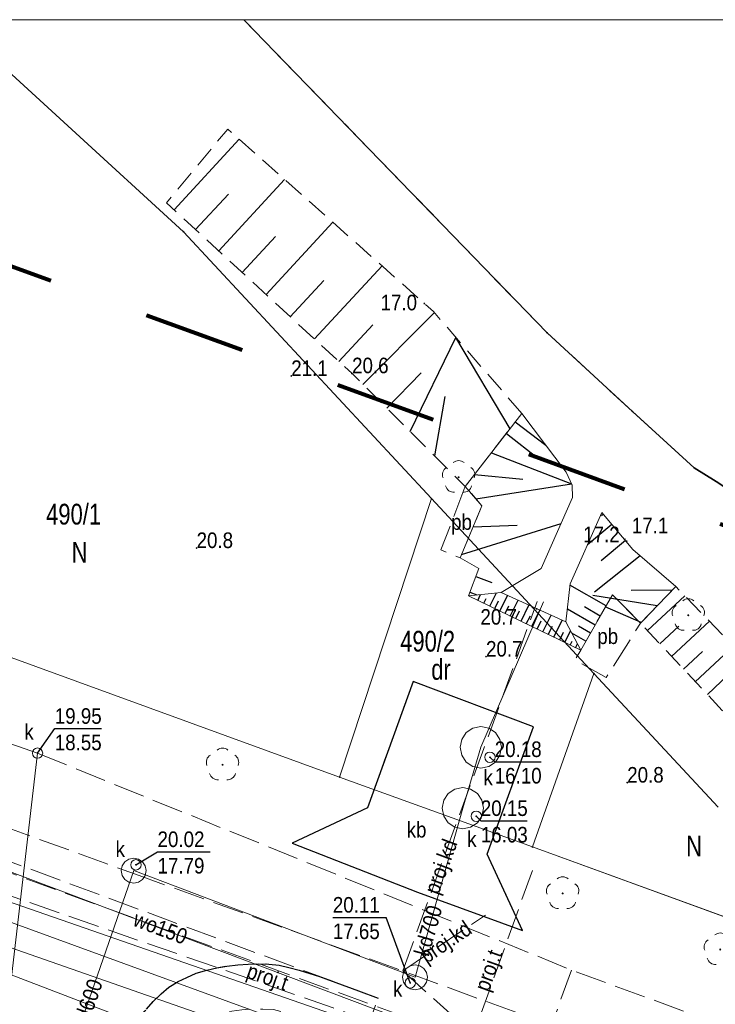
# Model space of a CAD drawing. Header units: metres. Extents: x 5490589 to 5490956, y 5935138 to 5935420.
# Tile 21 of 37: x 5490707 to 5490741, y 5935373 to 5935420. Entities that reach past the tile are written whole.
import ezdxf
from ezdxf.enums import TextEntityAlignment as Align

# ---------------------------------------------------------------- set-up
doc = ezdxf.new("R2010")
doc.units = ezdxf.units.M
doc.header["$MEASUREMENT"] = 0
for name, pattern in [('1.0_0.5', [1.5, 1, -0.5]), ('1.5_0.5', [2, 1.5, -0.5]), ('1.5_1.0', [2.5, 1.5, -1]), ('218-1000', [1.4, 0.7, -0.7]), ('219-500', [0]), ('egug-500', [0])]:
    doc.linetypes.add(name, pattern=pattern)
doc.layers.get('0').update_dxf_attribs({"color": 2, "linetype": 'CONTINUOUS', "lineweight": 5})
for name, color, linetype in [('000 Inne (niezydentyfikowane)', 7, 'CONTINUOUS'), ('203-punkt graniczny', 7, 'CONTINUOUS'), ('210-oznaczenie konturu użytku gruntowego', 7, 'CONTINUOUS'), ('211-numer działki ewidencyjnej', 7, 'CONTINUOUS'), ('216-obręb ewidencyjny', 7, 'CONTINUOUS'), ('218-kontur użytku gruntowego', 7, 'CONTINUOUS'), ('219-działka ewidencyjna', 7, 'CONTINUOUS'), ('chodnik', 7, 'CONTINUOUS'), ('drzewo liściaste', 7, 'CONTINUOUS'), ('jezdnia', 7, 'CONTINUOUS'), ('komora podziemna', 7, 'CONTINUOUS'), ('krawężnik', 7, 'CONTINUOUS'), ('obszar utwardzony', 7, 'CONTINUOUS'), ('obszar utwardzony-Atr17', 7, 'CONTINUOUS'), ('pikieta naturalna', 7, 'CONTINUOUS'), ('pikieta naturalna-Atr2', 7, 'CONTINUOUS'), ('przewód elektroenergetyczny podziemny', 7, 'CONTINUOUS'), ('przewód kanalizacyjny', 7, 'CONTINUOUS'), ('przewód kanalizacyjny - ob. projektowany', 7, 'CONTINUOUS'), ('przewód kanalizacyjny - ob. projektowany-Atr1', 7, 'CONTINUOUS'), ('przewód kanalizacyjny-Atr1', 7, 'CONTINUOUS'), ('przewód telekomunikacyjny podziemny', 7, 'CONTINUOUS'), ('przewód telekomunikacyjny podziemny - ob. projektowany', 7, 'CONTINUOUS'), ('przewód telekomunikacyjny podziemny - ob. projektowany-Atr1', 7, 'CONTINUOUS'), ('przewód wodociągowy', 7, 'CONTINUOUS'), ('przewód wodociągowy - ob. projektowany', 7, 'CONTINUOUS'), ('przewód wodociągowy-Atr1', 7, 'CONTINUOUS'), ('rzędna', 7, 'CONTINUOUS'), ('rzędna-Atr2', 7, 'CONTINUOUS'), ('rzędna-Atr3', 7, 'CONTINUOUS'), ('skarpa nieumocniona', 7, 'CONTINUOUS'), ('skarpa umocniona', 7, 'CONTINUOUS'), ('studnia kanalizacyjna', 7, 'CONTINUOUS'), ('studnia kanalizacyjna-Atr17', 7, 'CONTINUOUS'), ('właz do komory lub kanału - okrągły', 7, 'CONTINUOUS'), ('właz do komory lub kanału - okrągły-Atr17', 7, 'CONTINUOUS')]:
    doc.layers.add(name, color=color, linetype=linetype)
doc.layers.add('zakres nowy', color=6, linetype='218-1000', lineweight=80)
doc.styles.get("Standard").update_dxf_attribs({"font": 'Working1250', "width": 0.75})

# ---------------------------------------------------------------- blocks, each defined once
blk = doc.blocks.new('203')
at = {"linetype": 'Continuous', "lineweight": 0}
h = blk.add_hatch(color=0, dxfattribs=at)
edge = h.paths.add_edge_path()
edge.add_arc((0, 0), 0.045, 0, 360)
blk = doc.blocks.new('PW01')
at = {"linetype": 'Continuous', "lineweight": 13}
h = blk.add_hatch(color=0, dxfattribs=at)
edge = h.paths.add_edge_path()
edge.add_arc((0, 0), 0.045, 0, 360)
blk = doc.blocks.new('OP021')
at = {"linetype": 'Continuous', "lineweight": 13}
h = blk.add_hatch(color=0, dxfattribs=at)
edge = h.paths.add_edge_path()
edge.add_arc((0, 0), 0.05, 0, 360)
at = {"color": 0, "linetype": 'Continuous', "lineweight": 13}
for centre, start, end in [((0, 0.4), 49.272, 130.728), ((-0.38, 0.124), 121.308, 202.548), ((0.38, 0.124), 337.452, 58.692), ((-0.235, -0.324), 193.221, 274.871), ((0.235, -0.324), 265.129, 346.779)]:
    blk.add_arc(centre, 0.4, start, end, dxfattribs=at)
blk = doc.blocks.new('US22')
at = {"color": 0, "linetype": 'Continuous', "lineweight": 13}
blk.add_circle((0, 0), 0.25, dxfattribs=at)
blk = doc.blocks.new('US15')
at = {"color": 0, "linetype": 'Continuous', "lineweight": 13}
blk.add_circle((0, 0), 0.25, dxfattribs=at)

msp = doc.modelspace()

# ---------------------------------------------------------------- linework, layer by layer
at = {"color": 0, "linetype": 'Continuous'}
msp.add_lwpolyline([(5490588.808, 5935143.133), (5490955.689, 5935143.133), (5490955.689, 5935420.132), (5490588.808, 5935420.132)], close=True, dxfattribs=at)
at = {"layer": '000 Inne (niezydentyfikowane)', "color": 7, "linetype": 'Continuous', "lineweight": 25, "flags": 128}
for points in [[(5490714.53, 5935410.97), (5490717.66, 5935414.37)], [(5490716.68, 5935408.99), (5490719.84, 5935412.44)], [(5490715.56, 5935410.02), (5490717.14, 5935411.73)], [(5490718.96, 5935406.89), (5490722.17, 5935410.37)], [(5490717.81, 5935407.95), (5490719.41, 5935409.68)], [(5490721.29, 5935404.75), (5490724.54, 5935408.27)], [(5490720.12, 5935405.82), (5490721.74, 5935407.57)], [(5490723.62, 5935402.56), (5490727.07, 5935406.02)], [(5490722.46, 5935403.67), (5490724.1, 5935405.44)], [(5490725.9, 5935400.29), (5490728.09, 5935404.83)], [(5490730.71, 5935400.43), (5490728.09, 5935404.83)], [(5490724.77, 5935401.42), (5490726.43, 5935403.12)], [(5490727.08, 5935399.12), (5490727.58, 5935401.98)], [(5490730.96, 5935400.76), (5490732.43, 5935399.63)], [(5490730.53, 5935400.2), (5490732.1, 5935398.98)], [(5490729.81, 5935399.27), (5490733.67, 5935397.77)], [(5490728.99, 5935398.22), (5490731.33, 5935398)], [(5490729.06, 5935397.05), (5490733.67, 5935397.77)], [(5490735.2, 5935396.31), (5490735.11, 5935396.23)], [(5490728.37, 5935394.37), (5490733.17, 5935395.86)], [(5490728.93, 5935395.7), (5490731.05, 5935395.78)], [(5490735.61, 5935395.82), (5490734.44, 5935394.84)], [(5490736.26, 5935395.04), (5490735.09, 5935394.06)], [(5490736.97, 5935394.31), (5490734.78, 5935392.55)], [(5490729.06, 5935393.31), (5490729.83, 5935393.02)], [(5490735.34, 5935391.89), (5490733.59, 5935392.89)], [(5490728.77, 5935392.55), (5490729.11, 5935392.42)], [(5490729.15, 5935392.16), (5490729.28, 5935392.44)], [(5490729.74, 5935391.88), (5490730.05, 5935392.52)], [(5490730.22, 5935391.64), (5490730.58, 5935392.4)], [(5490737.79, 5935391.89), (5490734.7, 5935392.4)], [(5490738.52, 5935392.65), (5490736.54, 5935392.63)], [(5490737.33, 5935390.7), (5490739.13, 5935392.38)], [(5490729.44, 5935392.02), (5490729.56, 5935392.25)], [(5490729.97, 5935391.76), (5490730.15, 5935392.14)], [(5490730.47, 5935391.52), (5490730.65, 5935391.9)], [(5490730.72, 5935391.4), (5490731.09, 5935392.17)], [(5490731.24, 5935391.15), (5490731.61, 5935391.93)], [(5490730.98, 5935391.28), (5490731.17, 5935391.66)], [(5490731.49, 5935391.03), (5490731.69, 5935391.42)], [(5490731.76, 5935390.9), (5490732.14, 5935391.69)], [(5490732.29, 5935390.64), (5490732.68, 5935391.45)], [(5490734.81, 5935390.97), (5490733.47, 5935391.74)], [(5490735.05, 5935391.4), (5490734.29, 5935391.84)], [(5490737.02, 5935391.09), (5490735.29, 5935391.84)], [(5490732.02, 5935390.77), (5490732.21, 5935391.17)], [(5490732.82, 5935390.38), (5490733.22, 5935391.2)], [(5490738.49, 5935389.46), (5490740.31, 5935391.16)], [(5490732.55, 5935390.51), (5490732.75, 5935390.92)], [(5490733.1, 5935390.25), (5490733.28, 5935390.63)], [(5490733.35, 5935390.13), (5490733.62, 5935390.69)], [(5490734.36, 5935390.19), (5490733.68, 5935390.58)], [(5490734.58, 5935390.58), (5490734, 5935390.92)], [(5490737.92, 5935390.06), (5490738.83, 5935390.91)], [(5490733.61, 5935390), (5490733.7, 5935390.19)], [(5490733.86, 5935389.88), (5490733.95, 5935390.06)], [(5490739.63, 5935388.24), (5490741.5, 5935389.99)], [(5490739.06, 5935388.85), (5490739.97, 5935389.7)], [(5490740.21, 5935387.62), (5490741.22, 5935388.57)]]:
    msp.add_lwpolyline(points, dxfattribs=at)
at = {"layer": '216-obręb ewidencyjny', "color": 7, "linetype": '1.5_1.0', "lineweight": 35}
msp.add_lwpolyline([(5490955.689, 5935351.048), (5490945.91, 5935350.75), (5490913.69, 5935380.47), (5490894.6, 5935385.05), (5490889.34, 5935389.79), (5490871.14, 5935406.12), (5490861.92, 5935412.68), (5490851.73, 5935416.14), (5490837.65, 5935410.62), (5490831.56, 5935406.18), (5490828.58, 5935400.5), (5490824.55, 5935387.91), (5490819.47, 5935385.17), (5490802.47, 5935393.75), (5490783.58, 5935389.41), (5490755.92, 5935387.75), (5490740.64, 5935397.89), (5490739.58, 5935398.54), (5490736.6, 5935401.26), (5490732.49, 5935405.05), (5490717.885, 5935420.132)], dxfattribs=at)
at = {"layer": '218-kontur użytku gruntowego', "color": 3, "linetype": 'egug-500', "lineweight": 18}
for points in [[(5490703.815, 5935420.132), (5490714.98, 5935409.92)], [(5490714.98, 5935409.92), (5490703.815, 5935420.132)], [(5490732.49, 5935405.05), (5490717.885, 5935420.132)], [(5490722.5, 5935383.65), (5490676.876, 5935400.257)], [(5490676.876, 5935400.257), (5490722.5, 5935383.65)]]:
    msp.add_lwpolyline(points, dxfattribs=at)
at = {"layer": '218-kontur użytku gruntowego', "color": 3, "linetype": 'egug-500', "lineweight": 18, "flags": 128}
for points in [[(5490726.92, 5935397.06), (5490714.98, 5935409.92)], [(5490714.98, 5935409.92), (5490726.92, 5935397.06)], [(5490736.6, 5935401.26), (5490732.49, 5935405.05)], [(5490739.58, 5935398.54), (5490736.6, 5935401.26)], [(5490740.64, 5935397.89), (5490739.58, 5935398.54)], [(5490722.5, 5935383.65), (5490726.92, 5935397.06)], [(5490726.92, 5935397.06), (5490722.5, 5935383.65)], [(5490726.92, 5935397.06), (5490734.75, 5935388.63)], [(5490734.75, 5935388.63), (5490726.92, 5935397.06)], [(5490734.75, 5935388.63), (5490731.79, 5935380.28)], [(5490731.79, 5935380.28), (5490734.75, 5935388.63)], [(5490740.73, 5935382.19), (5490734.75, 5935388.63)], [(5490734.75, 5935388.63), (5490740.73, 5935382.19)], [(5490731.79, 5935380.28), (5490744.85, 5935375.52)], [(5490744.85, 5935375.52), (5490731.79, 5935380.28)]]:
    msp.add_lwpolyline(points, dxfattribs=at)
at = {"layer": '219-działka ewidencyjna', "color": 7, "linetype": '219-500', "lineweight": 18}
for points in [[(5490714.98, 5935409.92), (5490703.815, 5935420.132)], [(5490732.49, 5935405.05), (5490717.885, 5935420.132)], [(5490676.876, 5935400.257), (5490722.5, 5935383.65)]]:
    msp.add_lwpolyline(points, dxfattribs=at)
at = {"layer": '219-działka ewidencyjna', "color": 7, "linetype": '219-500', "lineweight": 18, "flags": 128}
for points in [[(5490714.98, 5935409.92), (5490726.92, 5935397.06)], [(5490736.6, 5935401.26), (5490732.49, 5935405.05)], [(5490739.58, 5935398.54), (5490736.6, 5935401.26)], [(5490740.64, 5935397.89), (5490739.58, 5935398.54)], [(5490722.5, 5935383.65), (5490726.92, 5935397.06)], [(5490726.92, 5935397.06), (5490734.75, 5935388.63)], [(5490731.79, 5935380.28), (5490734.75, 5935388.63)], [(5490740.73, 5935382.19), (5490734.75, 5935388.63)], [(5490722.5, 5935383.65), (5490731.79, 5935380.28)], [(5490696.83, 5935380.23), (5490719.24, 5935372.07)], [(5490808.45, 5935352.38), (5490731.79, 5935380.28)]]:
    msp.add_lwpolyline(points, dxfattribs=at)
at = {"layer": 'chodnik', "color": 7, "linetype": '1.0_0.5', "lineweight": 18, "flags": 128}
msp.add_lwpolyline([(5490745.01, 5935280.06), (5490743.97, 5935281.7), (5490740.58, 5935287.02), (5490734.29, 5935296.96), (5490724.51, 5935312.19), (5490718.66, 5935321.38), (5490717.32, 5935324.1), (5490713.17, 5935334.3), (5490712.5, 5935336.7), (5490711.63, 5935340.62), (5490711.22, 5935343.09), (5490710.94, 5935345.55), (5490710.75, 5935347.55), (5490710.66, 5935349.54), (5490710.66, 5935351.03), (5490710.7, 5935353.01), (5490712.19, 5935364.94), (5490712.58, 5935366.38), (5490712.87, 5935367.34), (5490713.24, 5935368.27), (5490713.66, 5935369.18), (5490714.14, 5935370.06), (5490714.51, 5935370.62), (5490714.93, 5935371.16), (5490715.4, 5935371.62), (5490715.84, 5935371.93), (5490716.31, 5935372.13), (5490716.64, 5935372.23), (5490716.97, 5935372.31), (5490717.31, 5935372.37), (5490717.79, 5935372.43), (5490718.3, 5935372.47), (5490718.8, 5935372.47), (5490719.32, 5935372.45), (5490719.79, 5935372.33), (5490721.27, 5935371.81), (5490723.61, 5935370.95), (5490724.36, 5935373), (5490723.41, 5935373.35), (5490721.53, 5935374.04), (5490720.55, 5935374.34), (5490720.06, 5935374.47), (5490719.58, 5935374.59), (5490719.09, 5935374.64), (5490718.59, 5935374.65), (5490718.09, 5935374.63), (5490717.59, 5935374.6), (5490717.06, 5935374.54), (5490716.58, 5935374.46), (5490716.1, 5935374.35), (5490715.59, 5935374.2), (5490715.14, 5935373.99), (5490714.72, 5935373.8), (5490714.28, 5935373.53), (5490713.91, 5935373.2), (5490713.52, 5935372.84), (5490713.19, 5935372.46), (5490712.82, 5935372.06), (5490712.55, 5935371.63), (5490712.04, 5935370.75), (5490711.62, 5935369.88), (5490711.19, 5935368.99), (5490710.63, 5935367.57), (5490709.76, 5935364.23), (5490709.44, 5935362.78), (5490709.22, 5935361.29), (5490708.92, 5935359.29), (5490708.69, 5935357.31), (5490708.52, 5935354.29), (5490708.49, 5935352.27), (5490708.49, 5935350.27), (5490708.53, 5935348.26), (5490708.64, 5935346.8), (5490708.77, 5935345.32), (5490708.93, 5935343.86), (5490709.16, 5935342.35), (5490709.38, 5935340.82), (5490709.63, 5935339.3), (5490709.91, 5935337.91), (5490710.2, 5935336.88), (5490710.54, 5935335.49), (5490710.98, 5935334.03), (5490711.86, 5935331.13), (5490712.37, 5935329.69), (5490713.08, 5935327.85), (5490713.69, 5935326.49), (5490715.17, 5935323.27), (5490715.86, 5935321.91), (5490716.6, 5935320.62), (5490717.66, 5935318.92), (5490718.74, 5935317.25), (5490722.51, 5935311.34), (5490732.44, 5935295.73), (5490738.32, 5935286.44), (5490742.63, 5935279.84), (5490744.18, 5935279.52)], close=True, dxfattribs=at)
at = {"layer": 'jezdnia', "color": 7, "linetype": '1.5_0.5', "lineweight": 18, "flags": 128}
msp.add_lwpolyline([(5490754, 5935262.06), (5490751.86, 5935265.39), (5490746.51, 5935273.75), (5490742.63, 5935279.84), (5490738.32, 5935286.44), (5490732.44, 5935295.73), (5490722.51, 5935311.34), (5490718.74, 5935317.25), (5490717.66, 5935318.92), (5490716.6, 5935320.62), (5490715.86, 5935321.91), (5490715.17, 5935323.27), (5490713.69, 5935326.49), (5490713.08, 5935327.85), (5490712.37, 5935329.69), (5490711.86, 5935331.13), (5490710.98, 5935334.03), (5490710.54, 5935335.49), (5490710.2, 5935336.88), (5490709.91, 5935337.91), (5490709.63, 5935339.3), (5490709.38, 5935340.82), (5490709.16, 5935342.35), (5490708.93, 5935343.86), (5490708.77, 5935345.32), (5490708.64, 5935346.8), (5490708.53, 5935348.26), (5490708.49, 5935350.27), (5490708.49, 5935352.27), (5490708.52, 5935354.29), (5490708.69, 5935357.31), (5490708.92, 5935359.29), (5490709.22, 5935361.29), (5490709.44, 5935362.78), (5490709.76, 5935364.23), (5490710.63, 5935367.57), (5490711.19, 5935368.99), (5490711.62, 5935369.88), (5490712.04, 5935370.75), (5490712.55, 5935371.63), (5490712.82, 5935372.06), (5490713.19, 5935372.46), (5490713.52, 5935372.84), (5490713.91, 5935373.2), (5490714.28, 5935373.53), (5490714.72, 5935373.8), (5490715.14, 5935373.99), (5490715.59, 5935374.2), (5490716.1, 5935374.35), (5490716.58, 5935374.46), (5490717.06, 5935374.54), (5490717.59, 5935374.6), (5490718.09, 5935374.63), (5490718.59, 5935374.65), (5490719.09, 5935374.64), (5490719.58, 5935374.59), (5490720.06, 5935374.47), (5490720.55, 5935374.34), (5490721.53, 5935374.04), (5490723.41, 5935373.35), (5490702.58, 5935381.08), (5490702.88, 5935380.9), (5490703.47, 5935380.34), (5490704.14, 5935379.62), (5490704.41, 5935379.22), (5490704.74, 5935378.8), (5490705, 5935378.36), (5490705.24, 5935377.93), (5490705.41, 5935377.45), (5490705.56, 5935376.98), (5490705.82, 5935376), (5490705.91, 5935375.52), (5490705.96, 5935375), (5490705.84, 5935373.98), (5490705.68, 5935373.03), (5490704.59, 5935369.2), (5490704.16, 5935367.65), (5490703.32, 5935364.34), (5490702.95, 5935362.4), (5490702.62, 5935360.41), (5490702.37, 5935358.41), (5490702.21, 5935356.95), (5490702.11, 5935355.46), (5490702, 5935353.48), (5490701.86, 5935351.04), (5490701.94, 5935349.48), (5490702, 5935347.48), (5490702.1, 5935345.49), (5490702.32, 5935343.51), (5490702.58, 5935341.53), (5490702.9, 5935339.58), (5490703.23, 5935337.6), (5490704.2, 5935333.72), (5490704.64, 5935332.3), (5490705.46, 5935329.97), (5490706.14, 5935328.08), (5490707.1, 5935325.83), (5490707.95, 5935324), (5490709.1, 5935321.76), (5490710.29, 5935319.58), (5490711.29, 5935317.81), (5490714.53, 5935312.73), (5490717.75, 5935307.69), (5490721, 5935302.68), (5490723.92, 5935298.01), (5490727.38, 5935292.63), (5490730.7, 5935287.45), (5490733.32, 5935283.34), (5490733.85, 5935282.52), (5490734.55, 5935281.41), (5490739.74, 5935273.17), (5490741.9, 5935269.87), (5490746.8, 5935262.16), (5490748.88, 5935258.81), (5490749.4, 5935257.88), (5490749.6, 5935257.24), (5490749.69, 5935256.22), (5490749.7, 5935255.72), (5490749.66, 5935254.72), (5490749.48, 5935253.71), (5490749.24, 5935252.74), (5490748.89, 5935251.77), (5490748.72, 5935251.33), (5490748.47, 5935250.87), (5490747.84, 5935249.96), (5490747.2, 5935249.3), (5490746.48, 5935248.68), (5490745.65, 5935248.12), (5490744.74, 5935247.55), (5490712.74, 5935230.16), (5490703.54, 5935225.12), (5490693.9, 5935219.85), (5490693.4, 5935219.62), (5490692.46, 5935219.23), (5490691.54, 5935218.92), (5490691.09, 5935218.79), (5490690.08, 5935218.63), (5490689.05, 5935218.54), (5490688.53, 5935218.56), (5490687.54, 5935218.63), (5490687.06, 5935218.73), (5490686.07, 5935219.05), (5490685.61, 5935219.22), (5490685.15, 5935219.42), (5490684.72, 5935219.66), (5490684.28, 5935219.91), (5490683.86, 5935220.2), (5490683.46, 5935220.5), (5490683.06, 5935220.82), (5490682.69, 5935221.17), (5490682.34, 5935221.51), (5490682.03, 5935221.84), (5490681.58, 5935222.25), (5490692, 5935203.21), (5490691.95, 5935203.64), (5490691.81, 5935204.11), (5490691.67, 5935204.57), (5490691.58, 5935205.09), (5490691.5, 5935205.57), (5490691.45, 5935206.08), (5490691.44, 5935206.59), (5490691.46, 5935207.1), (5490691.51, 5935207.6), (5490691.57, 5935208.09), (5490691.67, 5935208.6), (5490691.79, 5935209.07), (5490691.97, 5935209.54), (5490692.16, 5935210.01), (5490692.38, 5935210.47), (5490692.6, 5935210.92), (5490692.87, 5935211.35), (5490693.16, 5935211.75), (5490693.44, 5935212.14), (5490693.82, 5935212.5), (5490694.17, 5935212.86), (5490694.55, 5935213.19), (5490694.94, 5935213.49), (5490695.79, 5935214.04), (5490696.66, 5935214.53), (5490697.52, 5935215.02), (5490700.98, 5935216.88), (5490713.43, 5935223.69), (5490747.61, 5935242.42), (5490749.35, 5935243.37), (5490751.08, 5935244.31), (5490752.54, 5935244.93), (5490753.48, 5935245.27), (5490754.44, 5935245.5), (5490755.47, 5935245.62), (5490756.49, 5935245.57), (5490757.44, 5935245.48), (5490757.94, 5935245.33), (5490758.44, 5935245.18), (5490758.97, 5935244.88), (5490759.4, 5935244.58), (5490760.1, 5935243.77), (5490762.52, 5935240.67), (5490764.56, 5935238.37), (5490768.95, 5935233.26), (5490770.95, 5935231.1), (5490772.99, 5935228.9), (5490777.19, 5935224.62), (5490781.53, 5935220.39), (5490785.9, 5935216.42), (5490790.42, 5935212.45), (5490793, 5935210.21), (5490794.96, 5935208.49), (5490798.17, 5935206.07), (5490801.3, 5935203.57), (5490802.88, 5935202.4), (5490805.26, 5935200.59), (5490810.19, 5935197.14), (5490813.47, 5935194.9), (5490818.52, 5935191.68), (5490820, 5935190.79), (5490832.04, 5935183.46), (5490835.43, 5935181.38), (5490842.37, 5935177.14), (5490842.16, 5935176.8), (5490843.47, 5935176), (5490843.72, 5935176.35), (5490850.85, 5935171.98), (5490854.26, 5935169.93), (5490861.26, 5935165.65), (5490866.4, 5935162.52), (5490869.81, 5935160.5), (5490872.81, 5935165.67), (5490863.37, 5935171.42), (5490857.41, 5935175.05), (5490855.71, 5935176.07), (5490854.88, 5935176.62), (5490854.18, 5935177.24), (5490853.76, 5935177.67), (5490853.43, 5935178.05), (5490853.12, 5935178.46), (5490852.87, 5935178.88), (5490852.62, 5935179.32), (5490852.42, 5935179.78), (5490852.23, 5935180.26), (5490852.07, 5935180.73), (5490851.98, 5935181.24), (5490851.9, 5935181.72), (5490851.84, 5935182.21), (5490851.82, 5935182.71), (5490851.84, 5935183.22), (5490851.86, 5935183.73), (5490851.92, 5935184.22), (5490852.03, 5935184.71), (5490852.2, 5935185.34), (5490853.97, 5935188.73), (5490850.09, 5935193.68), (5490848.57, 5935191.56), (5490847.66, 5935190.36), (5490847.03, 5935189.58), (5490846.4, 5935188.81), (5490845.74, 5935188.06), (5490845.37, 5935187.7), (5490844.97, 5935187.4), (5490844.56, 5935187.12), (5490844.11, 5935186.9), (5490843.65, 5935186.7), (5490843.16, 5935186.55), (5490842.68, 5935186.42), (5490842.2, 5935186.37), (5490841.69, 5935186.29), (5490841.17, 5935186.25), (5490840.68, 5935186.22), (5490840.17, 5935186.24), (5490839.68, 5935186.32), (5490838.71, 5935186.6), (5490837.82, 5935187.05), (5490836.52, 5935187.78), (5490835.18, 5935188.62), (5490834.38, 5935189.08), (5490825.04, 5935194.87), (5490816.97, 5935199.82), (5490814.03, 5935201.78), (5490809.92, 5935204.66), (5490805.89, 5935207.58), (5490800.35, 5935211.9), (5490796.91, 5935214.74), (5490793.82, 5935217.29), (5490790.8, 5935219.95), (5490787.83, 5935222.62), (5490784.89, 5935225.39), (5490782.03, 5935228.18), (5490778.52, 5935231.68), (5490776.46, 5935233.91), (5490773.09, 5935237.6), (5490769.8, 5935241.37), (5490767.26, 5935244.46), (5490764.74, 5935247.57), (5490762.2, 5935250.68)], close=True, dxfattribs=at)
at = {"layer": 'komora podziemna', "color": 34, "linetype": 'Continuous', "lineweight": 18, "flags": 128}
for points in [[(5490729.3, 5935386.08), (5490729.68, 5935386), (5490730.01, 5935385.79), (5490730.22, 5935385.46), (5490730.3, 5935385.08), (5490730.22, 5935384.7), (5490730.01, 5935384.37), (5490729.68, 5935384.16), (5490729.3, 5935384.08), (5490728.92, 5935384.16), (5490728.59, 5935384.37), (5490728.38, 5935384.7), (5490728.3, 5935385.08), (5490728.38, 5935385.46), (5490728.59, 5935385.79), (5490728.92, 5935386)], [(5490728.43, 5935383.15), (5490728.81, 5935383.07), (5490729.14, 5935382.86), (5490729.35, 5935382.53), (5490729.43, 5935382.15), (5490729.35, 5935381.77), (5490729.14, 5935381.44), (5490728.81, 5935381.23), (5490728.43, 5935381.15), (5490728.05, 5935381.23), (5490727.72, 5935381.44), (5490727.51, 5935381.77), (5490727.43, 5935382.15), (5490727.51, 5935382.53), (5490727.72, 5935382.86), (5490728.05, 5935383.07)], [(5490712.58, 5935379.74), (5490712.81, 5935379.69), (5490713, 5935379.56), (5490713.13, 5935379.37), (5490713.18, 5935379.14), (5490713.13, 5935378.91), (5490713, 5935378.72), (5490712.81, 5935378.59), (5490712.58, 5935378.54), (5490712.35, 5935378.59), (5490712.16, 5935378.72), (5490712.03, 5935378.91), (5490711.98, 5935379.14), (5490712.03, 5935379.37), (5490712.16, 5935379.56), (5490712.35, 5935379.69)], [(5490726.13, 5935374.6), (5490726.36, 5935374.55), (5490726.55, 5935374.42), (5490726.68, 5935374.23), (5490726.73, 5935374), (5490726.68, 5935373.77), (5490726.55, 5935373.58), (5490726.36, 5935373.45), (5490726.13, 5935373.4), (5490725.9, 5935373.45), (5490725.71, 5935373.58), (5490725.58, 5935373.77), (5490725.53, 5935374), (5490725.58, 5935374.23), (5490725.71, 5935374.42), (5490725.9, 5935374.55)]]:
    msp.add_lwpolyline(points, close=True, dxfattribs=at)
at = {"layer": 'krawężnik', "color": 7, "linetype": 'Continuous', "lineweight": 25, "flags": 128}
for points in [[(5490729.6, 5935379.94), (5490731.83, 5935386.07), (5490726.04, 5935388.25), (5490723.84, 5935382.17), (5490720.21, 5935380.46), (5490726.25, 5935378.1), (5490731.31, 5935376.26)], [(5490731.31, 5935376.26), (5490729.6, 5935379.94)], [(5490713.19, 5935372.46), (5490713.52, 5935372.84), (5490713.91, 5935373.2), (5490714.28, 5935373.53), (5490714.72, 5935373.8), (5490715.14, 5935373.99), (5490715.59, 5935374.2), (5490716.1, 5935374.35), (5490716.58, 5935374.46), (5490717.06, 5935374.54), (5490717.59, 5935374.6), (5490718.09, 5935374.63), (5490718.59, 5935374.65), (5490719.09, 5935374.64), (5490719.58, 5935374.59), (5490720.06, 5935374.47), (5490720.55, 5935374.34), (5490721.53, 5935374.04), (5490723.41, 5935373.35), (5490724.36, 5935373)]]:
    msp.add_lwpolyline(points, dxfattribs=at)
at = {"layer": 'obszar utwardzony', "color": 7, "linetype": '1.5_0.5', "lineweight": 18, "flags": 128}
for points in [[(5490728.3, 5935394.2), (5490729.35, 5935396.71), (5490728.55, 5935397.65), (5490727.38, 5935394.59)], [(5490735.64, 5935392.42), (5490734.11, 5935389.76), (5490733.83, 5935389.3), (5490735.34, 5935388.44), (5490736.99, 5935391.06)], [(5490726.25, 5935378.1), (5490731.31, 5935376.26), (5490729.6, 5935379.94), (5490731.83, 5935386.07), (5490726.04, 5935388.25), (5490723.84, 5935382.17), (5490720.21, 5935380.46)]]:
    msp.add_lwpolyline(points, close=True, dxfattribs=at)
at = {"layer": 'przewód elektroenergetyczny podziemny', "color": 1, "linetype": 'Continuous', "lineweight": 18, "flags": 128}
msp.add_lwpolyline([(5490766.68, 5935249.32), (5490757.03, 5935262.51), (5490748.95, 5935274.46), (5490738.72, 5935291.07), (5490731.81, 5935301.59), (5490724.84, 5935312.24), (5490720.04, 5935320.33), (5490718.85, 5935321.93), (5490713.39, 5935334.71), (5490712.27, 5935339.21), (5490711.42, 5935345.39), (5490711.15, 5935348.31), (5490711.35, 5935352.94), (5490711.8, 5935360.21), (5490713.32, 5935366.71), (5490715.72, 5935368.71), (5490715.69, 5935370.66), (5490705.2, 5935374.68)], dxfattribs=at)
at = {"layer": 'przewód kanalizacyjny', "color": 34, "linetype": 'Continuous', "lineweight": 18}
msp.add_lwpolyline([(5490843.12, 5935176.8), (5490804.89, 5935205.1), (5490770.59, 5935230.64), (5490754.39, 5935255.57), (5490729.9, 5935289.08), (5490710.57, 5935316.38), (5490703.51, 5935346.76), (5490707.95, 5935384.8), (5490676.876, 5935395.649)], dxfattribs=at)
at = {"layer": 'przewód kanalizacyjny', "color": 34, "linetype": 'Continuous', "lineweight": 18, "flags": 128}
for points in [[(5490732.32, 5935392.09), (5490729.3, 5935385.08), (5490728.43, 5935382.15), (5490726.13, 5935374), (5490712.58, 5935379.14)], [(5490712.58, 5935379.14), (5490708.56, 5935367.54)]]:
    msp.add_lwpolyline(points, dxfattribs=at)
at = {"layer": 'przewód kanalizacyjny - ob. projektowany', "color": 34, "linetype": '1.5_0.5', "lineweight": 18}
msp.add_lwpolyline([(5490676.876, 5935391.971), (5490687.37, 5935388.16), (5490712.66, 5935378.97)], dxfattribs=at)
at = {"layer": 'przewód kanalizacyjny - ob. projektowany', "color": 34, "linetype": '1.5_0.5', "lineweight": 18, "flags": 128}
for points in [[(5490725.54, 5935374.31), (5490728.16, 5935381.55), (5490729.45, 5935385.03), (5490732.01, 5935392.1)], [(5490707.95, 5935384.8), (5490733.67, 5935374.35), (5490778.22, 5935358.04), (5490823.47, 5935341.45), (5490871.69, 5935323.81), (5490910.17, 5935309.72), (5490924.03, 5935305.11)], [(5490712.66, 5935378.97), (5490725.54, 5935374.31), (5490742.22, 5935368.2), (5490768.74, 5935358.52), (5490811.31, 5935343.22), (5490830.58, 5935336.19), (5490853.15, 5935327.95), (5490897, 5935311.87), (5490906.91, 5935308.23), (5490903.37, 5935298.42), (5490890.39, 5935264.34), (5490884.18, 5935248.43), (5490893.85, 5935244.19)], [(5490725.54, 5935374.31), (5490729.52, 5935377)], [(5490733.67, 5935374.35), (5490731.23, 5935367.65)], [(5490725.54, 5935374.31), (5490727.83, 5935372.25)]]:
    msp.add_lwpolyline(points, dxfattribs=at)
at = {"layer": 'przewód telekomunikacyjny podziemny', "color": 30, "linetype": 'Continuous', "lineweight": 18}
msp.add_lwpolyline([(5490676.876, 5935388.428), (5490702.01, 5935379.23), (5490735.86, 5935367.46), (5490808.23, 5935341.27), (5490813.96, 5935338.96), (5490819.24, 5935337.02), (5490847.46, 5935326.44), (5490897.44, 5935308.27), (5490899.85, 5935305.75), (5490900.89, 5935301.83), (5490897.19, 5935291.9), (5490906, 5935288.5), (5490893.91, 5935265.18), (5490904.95, 5935261.92), (5490915.5, 5935255.74), (5490916.74, 5935255), (5490914, 5935250.15), (5490912.9, 5935250.72)], dxfattribs=at)
at = {"layer": 'przewód telekomunikacyjny podziemny - ob. projektowany', "color": 30, "linetype": '1.5_0.5', "lineweight": 18, "flags": 128}
for points in [[(5490700.02, 5935380.23), (5490700.54, 5935380.04), (5490722.19, 5935372.53), (5490728.06, 5935370.4), (5490728.58, 5935370.21), (5490729.1, 5935370.03), (5490792.56, 5935347.04), (5490793.08, 5935346.86), (5490793.6, 5935346.67), (5490818.94, 5935337.46), (5490846.24, 5935325.78), (5490859.23, 5935321.13), (5490859.75, 5935320.94), (5490860.27, 5935320.75), (5490894.08, 5935308.51), (5490894.6, 5935308.32), (5490895.11, 5935308.13), (5490913.43, 5935302.57), (5490913.94, 5935302.38)], [(5490728.58, 5935370.21), (5490728.69, 5935370.52), (5490731.83, 5935379.28), (5490731.94, 5935379.58)]]:
    msp.add_lwpolyline(points, dxfattribs=at)
at = {"layer": 'przewód wodociągowy', "color": 5, "linetype": 'Continuous', "lineweight": 18}
msp.add_lwpolyline([(5490676.876, 5935385.584), (5490703.31, 5935376.6), (5490724.77, 5935369.1), (5490734.32, 5935365.72), (5490747.48, 5935361.14), (5490763.18, 5935355.27), (5490786.98, 5935346.51), (5490811.97, 5935337.32), (5490834.68, 5935329.31), (5490853.17, 5935322.58), (5490871.17, 5935316.07), (5490890.69, 5935308.87), (5490896.89, 5935306.68), (5490908.52, 5935302.06), (5490916.8, 5935298.81)], dxfattribs=at)
at = {"layer": 'przewód wodociągowy', "color": 5, "linetype": 'Continuous', "lineweight": 18, "flags": 128}
msp.add_lwpolyline([(5490698.82, 5935381.83), (5490701.45, 5935381.02), (5490701.78, 5935380.91), (5490702.07, 5935380.8), (5490725.17, 5935372.09)], dxfattribs=at)
at = {"layer": 'przewód wodociągowy - ob. projektowany', "color": 5, "linetype": '1.5_0.5', "lineweight": 18, "flags": 128}
msp.add_lwpolyline([(5490701.77, 5935380.8), (5490720.47, 5935373.98), (5490737.59, 5935367.76), (5490763.61, 5935358.31), (5490789.25, 5935348.97), (5490791.38, 5935348.2), (5490811.27, 5935340.94), (5490831.7, 5935333.49), (5490842.29, 5935329.63), (5490868.85, 5935319.93), (5490883.22, 5935314.45), (5490890.45, 5935311.69), (5490892.17, 5935311.04), (5490894.39, 5935310.27), (5490915.63, 5935302.78)], dxfattribs=at)
at = {"layer": 'rzędna-Atr2', "color": 7}
for p, q in [((5490712.69, 5935379.42), (5490713.73, 5935380.043)), ((5490713.73, 5935380.043), (5490716.256, 5935380.043)), ((5490722.173, 5935376.885), (5490724.746, 5935376.885)), ((5490725.9, 5935373.73), (5490724.746, 5935376.885))]:
    msp.add_line(p, q, dxfattribs=at)
at = {"layer": 'rzędna-Atr2', "color": 7, "flags": 128}
for points in [[(5490707.95, 5935384.8), (5490708.78, 5935385.98), (5490711.025, 5935385.98)], [(5490729.74, 5935384.6), (5490729.97, 5935384.38), (5490732.209, 5935384.38)], [(5490729.08, 5935381.76), (5490729.3, 5935381.54), (5490731.539, 5935381.54)]]:
    msp.add_lwpolyline(points, dxfattribs=at)
at = {"layer": 'skarpa nieumocniona', "color": 7, "linetype": '1.0_0.5', "lineweight": 18, "flags": 128}
for points in [[(5490731.27, 5935401.16), (5490727.02, 5935406.07), (5490717.11, 5935414.86), (5490714.16, 5935411.31), (5490723.1, 5935403.08), (5490728.55, 5935397.65)], [(5490731.27, 5935401.16), (5490727.02, 5935406.07), (5490717.11, 5935414.86), (5490714.16, 5935411.31), (5490723.1, 5935403.08), (5490728.55, 5935397.65)], [(5490764.65, 5935384.85), (5490757.96, 5935384.41), (5490754.15, 5935383.93), (5490748.82, 5935385.29), (5490741.32, 5935390.11), (5490738.69, 5935392.83), (5490736.99, 5935391.06), (5490740.93, 5935386.86), (5490745.57, 5935382.21), (5490758.84, 5935379.09), (5490764.91, 5935379.9)], [(5490764.65, 5935384.85), (5490757.96, 5935384.41), (5490754.15, 5935383.93), (5490748.82, 5935385.29), (5490741.32, 5935390.11), (5490738.69, 5935392.83), (5490736.99, 5935391.06), (5490740.93, 5935386.86), (5490745.57, 5935382.21), (5490758.84, 5935379.09), (5490764.91, 5935379.9)]]:
    msp.add_lwpolyline(points, close=True, dxfattribs=at)
at = {"layer": 'skarpa umocniona', "color": 7, "linetype": 'Continuous', "lineweight": 18, "flags": 128}
for points in [[(5490731.27, 5935401.16), (5490728.55, 5935397.65), (5490729.35, 5935396.71), (5490728.3, 5935394.2), (5490729.2, 5935393.69), (5490728.7, 5935392.38), (5490730.28, 5935392.54), (5490732.21, 5935393.69), (5490733.72, 5935397.12), (5490733.7, 5935397.71), (5490733.41, 5935398.33)], [(5490731.27, 5935401.16), (5490728.55, 5935397.65), (5490729.35, 5935396.71), (5490728.3, 5935394.2), (5490729.2, 5935393.69), (5490728.7, 5935392.38), (5490730.28, 5935392.54), (5490732.21, 5935393.69), (5490733.72, 5935397.12), (5490733.7, 5935397.71), (5490733.41, 5935398.33)], [(5490738.69, 5935392.83), (5490736.62, 5935394.61), (5490735.13, 5935396.39), (5490733.6, 5935392.96), (5490733.4, 5935391.12), (5490734.11, 5935389.76), (5490735.64, 5935392.42), (5490736.99, 5935391.06)], [(5490738.69, 5935392.83), (5490736.62, 5935394.61), (5490735.13, 5935396.39), (5490733.6, 5935392.96), (5490733.4, 5935391.12), (5490734.11, 5935389.76), (5490735.64, 5935392.42), (5490736.99, 5935391.06)], [(5490730.28, 5935392.54), (5490728.7, 5935392.38), (5490734.11, 5935389.76), (5490733.4, 5935391.12)], [(5490730.28, 5935392.54), (5490728.7, 5935392.38), (5490734.11, 5935389.76), (5490733.4, 5935391.12)]]:
    msp.add_lwpolyline(points, close=True, dxfattribs=at)
at = {"layer": 'zakres nowy', "ltscale": 7}
msp.add_lwpolyline([(5490696.87, 5935411.82), (5490683.11, 5935366.31), (5490696.87, 5935309.87), (5490746.26, 5935230.85), (5490858.09, 5935150.06), (5490948.04, 5935320.45)], close=True, dxfattribs=at)

# ---------------------------------------------------------------- block references
at = {"layer": '203-punkt graniczny', "color": 7, "linetype": 'Continuous', "lineweight": 18}
for p in [(5490714.98, 5935409.92), (5490732.49, 5935405.05), (5490736.6, 5935401.26), (5490739.58, 5935398.54), (5490726.92, 5935397.06), (5490734.75, 5935388.63), (5490722.5, 5935383.65), (5490731.79, 5935380.28)]:
    msp.add_blockref('203', p, dxfattribs=at)
at = {"layer": 'drzewo liściaste', "color": 94, "linetype": 'Continuous', "lineweight": 18}
for p in [(5490728.23, 5935398.09), (5490739.29, 5935391.44), (5490716.86, 5935384.24), (5490733.24, 5935378.04), (5490740.83, 5935375.34)]:
    msp.add_blockref('OP021', p, dxfattribs=at)
at = {"layer": 'pikieta naturalna', "color": 7, "linetype": 'Continuous', "lineweight": 13}
for p in [(5490726.58, 5935406.46), (5490720.17, 5935402.97), (5490723.09, 5935403.09), (5490715.61, 5935394.68), (5490736.24, 5935395.1), (5490736.32, 5935395.01), (5490731.99, 5935391.75), (5490729.55, 5935389.45), (5490736.35, 5935383.38)]:
    msp.add_blockref('PW01', p, dxfattribs=at)
at = {"layer": 'rzędna', "color": 34, "linetype": 'Continuous', "lineweight": 18}
for p in [(5490707.95, 5935384.8), (5490729.74, 5935384.6), (5490729.08, 5935381.76), (5490712.69, 5935379.42), (5490725.9, 5935373.73)]:
    msp.add_blockref('PW01', p, dxfattribs=at)
at = {"layer": 'studnia kanalizacyjna', "color": 34, "linetype": 'Continuous', "lineweight": 18}
msp.add_blockref('US15', (5490707.95, 5935384.8), dxfattribs=at)
at = {"layer": 'właz do komory lub kanału - okrągły', "color": 7, "linetype": 'Continuous', "lineweight": 18}
for p in [(5490729.74, 5935384.6), (5490729.08, 5935381.76), (5490712.69, 5935379.42), (5490725.9, 5935373.73)]:
    msp.add_blockref('US22', p, dxfattribs=at)

# ---------------------------------------------------------------- texts
at = {"layer": '210-oznaczenie konturu użytku gruntowego', "color": 3, "linetype": 'Continuous', "lineweight": 18, "width": 0.79}
for s, p in [('N', (5490709.591, 5935393.976)), ('dr', (5490726.912, 5935388.334)), ('N', (5490739.19, 5935379.83))]:
    msp.add_text(s, height=1, dxfattribs=at).set_placement(p)
at = {"layer": '211-numer działki ewidencyjnej', "color": 7, "linetype": 'Continuous', "lineweight": 18, "width": 0.79}
msp.add_text('490/1', height=1, dxfattribs=at).set_placement((5490708.365, 5935396.812), align=Align.TOP_LEFT)
msp.add_text('490/2', height=1, dxfattribs=at).set_placement((5490725.417, 5935389.692))
at = {"layer": 'obszar utwardzony-Atr17', "color": 7, "width": 0.9}
for s, p in [('pb', (5490728.37, 5935395.93)), ('pb', (5490735.41, 5935390.43)), ('kb', (5490726.203, 5935381.108))]:
    msp.add_text(s, height=0.75, dxfattribs=at).set_placement(p, align=Align.MIDDLE_CENTER)
at = {"layer": 'pikieta naturalna-Atr2', "color": 7, "width": 0.9}
for s, p in [('17.0', (5490724.47, 5935406.13)), ('21.1', (5490720.17, 5935402.97)), ('20.6', (5490723.1, 5935403.1)), ('17.1', (5490736.57, 5935395.39)), ('17.2', (5490734.23, 5935394.96)), ('20.8', (5490715.61, 5935394.68)), ('20.7', (5490729.28, 5935390.99)), ('20.7', (5490729.55, 5935389.45)), ('20.8', (5490736.35, 5935383.38))]:
    msp.add_text(s, height=0.75, dxfattribs=at).set_placement(p)
at = {"layer": 'przewód kanalizacyjny - ob. projektowany-Atr1', "color": 34, "width": 0.9}
for rotation, p in [(69.661, (5490726.9, 5935378.067)), (34.054, (5490726.48, 5935374.95))]:
    msp.add_text('proj.kd', height=0.75, rotation=rotation, dxfattribs=at).set_placement(p, align=Align.MIDDLE_LEFT)
at = {"layer": 'przewód kanalizacyjny-Atr1', "color": 34, "width": 0.9}
for s, rotation, p in [('kd700', 74.199, (5490726.76, 5935376.25)), ('kd600', 70.9, (5490710.35, 5935372.706))]:
    msp.add_text(s, height=0.75, rotation=rotation, dxfattribs=at).set_placement(p, align=Align.MIDDLE_CENTER)
at = {"layer": 'przewód telekomunikacyjny podziemny - ob. projektowany-Atr1', "color": 30, "width": 0.9}
for rotation, p in [(70.28, (5490729.673, 5935373.263)), (340.869, (5490717.96, 5935374))]:
    msp.add_text('proj.t', height=0.75, rotation=rotation, dxfattribs=at).set_placement(p)
at = {"layer": 'przewód wodociągowy-Atr1', "color": 5, "width": 0.9}
msp.add_text('wo150', height=0.75, rotation=339.299, dxfattribs=at).set_placement((5490713.869, 5935376.387), align=Align.MIDDLE_CENTER)
at = {"layer": 'rzędna-Atr2', "color": 34, "width": 0.9}
for s, p in [('19.95', (5490708.78, 5935385.988)), ('20.18', (5490729.97, 5935384.388)), ('20.15', (5490729.3, 5935381.548)), ('20.02', (5490713.73, 5935380.051)), ('20.11', (5490722.173, 5935376.893))]:
    msp.add_text(s, height=0.75, dxfattribs=at).set_placement(p, align=Align.BOTTOM_LEFT)
at = {"layer": 'rzędna-Atr3', "color": 34, "width": 0.9}
for s, p in [('18.55', (5490708.78, 5935384.713)), ('16.10', (5490729.97, 5935383.112)), ('16.03', (5490729.3, 5935380.272)), ('17.79', (5490713.73, 5935378.776)), ('17.65', (5490722.173, 5935375.617))]:
    msp.add_text(s, height=0.75, dxfattribs=at).set_placement(p, align=Align.BOTTOM_LEFT)
at = {"layer": 'studnia kanalizacyjna-Atr17', "color": 34, "width": 0.9}
msp.add_text('k', height=0.75, dxfattribs=at).set_placement((5490707.311, 5935385.453))
at = {"layer": 'właz do komory lub kanału - okrągły-Atr17', "color": 7, "width": 0.9}
for p in [(5490729.427, 5935384), (5490728.642, 5935381.034), (5490711.708, 5935380.553), (5490725.07, 5935373.813)]:
    msp.add_text('k', height=0.75, dxfattribs=at).set_placement(p, align=Align.TOP_LEFT)

doc.saveas('drawing.dxf')
